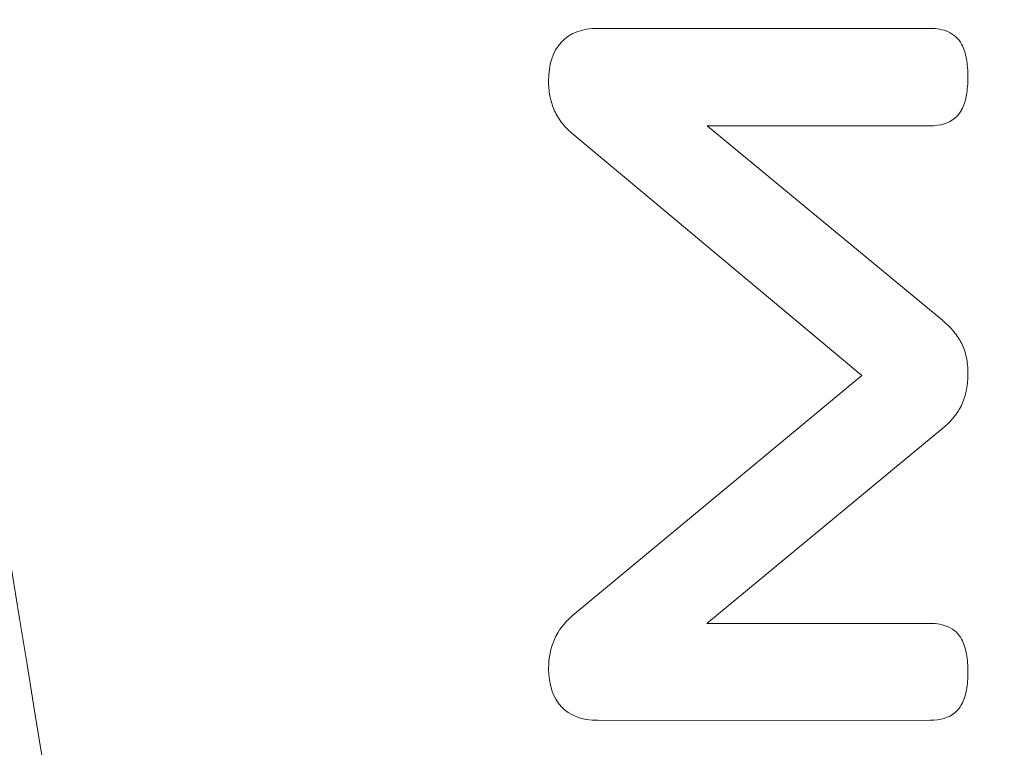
# Model space of a CAD drawing. Header units: inches. Extents: x -5.8 to 5.8, y -5.8 to 5.8.
# Tile 9 of 42: x -5.41 to -5.07, y -0.859 to -0.608. Entities that reach past the tile are written whole.
import ezdxf

# ---------------------------------------------------------------- set-up
doc = ezdxf.new("R2010")
doc.units = ezdxf.units.IN
doc.header["$MEASUREMENT"] = 0
doc.layers.add('VIEW_HATCHES', color=7, linetype='Continuous')

msp = doc.modelspace()

# ---------------------------------------------------------------- linework, layer by layer
at = {"layer": 'VIEW_HATCHES', "color": 4, "lineweight": 5}
for points in [[(-4.47718, 0.90654), (-4.47718, 0.90654), (-5.65767, 1.89029), (-5.65767, 1.89029), (-5.65767, 1.89029), (-5.71609, 1.93889), (-5.74992, 2.01092), (-5.74998, 2.08691), (-5.74998, 2.08691), (-5.75005, 2.16289), (-5.71601, 2.23529), (-5.65767, 2.28399), (-5.65767, 2.28399), (-5.65767, 2.28399), (-4.47717, 3.26774), (-4.47717, 3.26774), (-4.47717, 3.26774), (-4.47717, 3.26774), (-4.47717, 3.26774), (-4.47717, 3.26774), (-4.47717, 3.26774), (-4.471, 3.29833), (-4.16565, 4.85117), (-3.99717, 5.68682), (-3.99717, 5.68682), (-3.98978, 5.72355), (-3.95745, 5.74998), (-3.91998, 5.75), (-3.91998, 5.75), (-3.91998, 5.75), (-2.67093, 5.74999), (-2.67093, 5.74999), (-2.67093, 5.74999), (-2.63346, 5.75), (-2.60116, 5.72354), (-2.59374, 5.68681), (-2.59374, 5.68681), (-2.39022, 4.67732), (-2.11993, 3.29832), (-2.11376, 3.26772), (-2.11376, 3.26772), (-2.11376, 3.26772), (-2.11376, 3.26772), (-2.11376, 3.26772), (-2.11376, 3.26772), (-2.11376, 3.26772), (-0.93326, 2.28397), (-0.93326, 2.28397), (-0.93326, 2.28397), (-0.87484, 2.23537), (-0.84102, 2.16334), (-0.84096, 2.08735), (-0.84096, 2.08735), (-0.84089, 2.01136), (-0.87493, 1.93897), (-0.93327, 1.89026), (-0.93327, 1.89026), (-0.93327, 1.89026), (-2.11378, 0.90652), (-2.11378, 0.90652), (-2.11378, 0.90652), (-2.11378, 0.90652), (-2.11378, 0.90652), (-2.11378, 0.90652), (-2.11378, 0.90652), (-2.11994, 0.87593), (-2.43556, -0.72782), (-2.59377, -1.51256), (-2.59377, -1.51256), (-2.60116, -1.54929), (-2.63349, -1.57572), (-2.67096, -1.57573), (-2.67096, -1.57573), (-2.67096, -1.57573), (-3.92002, -1.57572), (-3.92002, -1.57572), (-3.92002, -1.57572), (-3.95748, -1.57574), (-3.98978, -1.54928), (-3.9972, -1.51255), (-3.9972, -1.51255), (-4.20072, -0.50306), (-4.47101, 0.87594), (-4.47718, 0.90654), (-4.47718, 0.90654), (-4.47718, 0.90654), (-4.47718, 0.90654), (-4.47718, 0.90654)], [(-4.84952, 0.33937), (-4.84952, 0.33937), (-4.59681, 0.02215), (-4.59681, 0.02215), (-4.59681, 0.02215), (-4.58138, 0.00648), (-4.57245, -0.01675), (-4.57244, -0.04125), (-4.57244, -0.04125), (-4.57242, -0.06575), (-4.58141, -0.0891), (-4.59681, -0.1048), (-4.59681, -0.1048), (-4.59681, -0.1048), (-4.84952, -0.42199), (-4.84952, -0.42199), (-4.84952, -0.42199), (-4.84952, -0.42199), (-4.84952, -0.42199), (-4.84952, -0.42199), (-4.84952, -0.42199), (-4.85115, -0.43186), (-4.93177, -0.93257), (-4.97626, -1.20202), (-4.97626, -1.20202), (-4.9782, -1.21386), (-4.98674, -1.22239), (-4.99663, -1.22239), (-4.99663, -1.22239), (-4.99663, -1.22239), (-5.32643, -1.22238), (-5.32643, -1.22238), (-5.32643, -1.22238), (-5.33633, -1.22238), (-5.34485, -1.21385), (-5.34681, -1.202), (-5.34681, -1.202), (-5.40056, -0.8765), (-5.47193, -0.43183), (-5.47356, -0.42197), (-5.47356, -0.42197), (-5.47356, -0.42197), (-5.47356, -0.42197), (-5.47356, -0.42197), (-5.47356, -0.42197), (-5.47356, -0.42197), (-5.72563, -0.10475), (-5.72563, -0.10475), (-5.72563, -0.10475), (-5.74105, -0.08908), (-5.74998, -0.06585), (-5.75, -0.04135), (-5.75, -0.04135), (-5.75002, -0.01685), (-5.74103, 0.0065), (-5.72563, 0.0222), (-5.72563, 0.0222), (-5.72563, 0.0222), (-5.47356, 0.33939), (-5.47356, 0.33939), (-5.47356, 0.33939), (-5.47356, 0.33939), (-5.47356, 0.33939), (-5.47356, 0.33939), (-5.47356, 0.33939), (-5.47193, 0.34926), (-5.38859, 0.86638), (-5.34682, 1.11942), (-5.34682, 1.11942), (-5.34487, 1.13126), (-5.33633, 1.13978), (-5.32644, 1.13979), (-5.32644, 1.13979), (-5.32644, 1.13979), (-4.99664, 1.13978), (-4.99664, 1.13978), (-4.99664, 1.13978), (-4.98675, 1.13978), (-4.97822, 1.13125), (-4.97626, 1.11941), (-4.97626, 1.11941), (-4.92252, 0.79389), (-4.85115, 0.34924), (-4.84952, 0.33937), (-4.84952, 0.33937), (-4.84952, 0.33937), (-4.84952, 0.33937), (-4.84952, 0.33937)]]:
    msp.add_open_spline(points, degree=3, knots=[0, 0, 0, 0, 0.045455, 0.045455, 0.045455, 0.045455, 0.090909, 0.090909, 0.090909, 0.090909, 0.136364, 0.136364, 0.136364, 0.136364, 0.181818, 0.181818, 0.181818, 0.181818, 0.227273, 0.227273, 0.227273, 0.227273, 0.272727, 0.272727, 0.272727, 0.272727, 0.318182, 0.318182, 0.318182, 0.318182, 0.363636, 0.363636, 0.363636, 0.363636, 0.409091, 0.409091, 0.409091, 0.409091, 0.454545, 0.454545, 0.454545, 0.454545, 0.5, 0.5, 0.5, 0.5, 0.545455, 0.545455, 0.545455, 0.545455, 0.590909, 0.590909, 0.590909, 0.590909, 0.636364, 0.636364, 0.636364, 0.636364, 0.681818, 0.681818, 0.681818, 0.681818, 0.727273, 0.727273, 0.727273, 0.727273, 0.772727, 0.772727, 0.772727, 0.772727, 0.818182, 0.818182, 0.818182, 0.818182, 0.863636, 0.863636, 0.863636, 0.863636, 0.909091, 0.909091, 0.909091, 0.909091, 0.954545, 0.954545, 0.954545, 0.954545, 1, 1, 1, 1], dxfattribs=at)
at = {"layer": 'VIEW_HATCHES', "color": 2, "lineweight": 5}
msp.add_open_spline([(-5.21935, -0.64717), (-5.2208, -0.64594), (-5.22203, -0.64467), (-5.22304, -0.64333), (-5.22304, -0.64333), (-5.22304, -0.64333), (-5.22304, -0.64332), (-5.22304, -0.64332), (-5.22304, -0.64332), (-5.22411, -0.64191), (-5.22497, -0.64043), (-5.22561, -0.63888), (-5.22561, -0.63888), (-5.22561, -0.63888), (-5.22562, -0.63886), (-5.22562, -0.63886), (-5.22562, -0.63886), (-5.22562, -0.63886), (-5.22563, -0.63884), (-5.22563, -0.63884), (-5.22563, -0.63884), (-5.22591, -0.63817), (-5.22617, -0.6374), (-5.22642, -0.63656), (-5.22642, -0.63656), (-5.22665, -0.63577), (-5.22683, -0.63497), (-5.22698, -0.63417), (-5.22698, -0.63417), (-5.22729, -0.6325), (-5.22744, -0.63082), (-5.22744, -0.62911), (-5.22744, -0.62911), (-5.22744, -0.62339), (-5.226, -0.61896), (-5.22312, -0.61583), (-5.22312, -0.61583), (-5.22016, -0.61261), (-5.21593, -0.611), (-5.21043, -0.611), (-5.21043, -0.611), (-5.21043, -0.611), (-5.21043, -0.61098), (-5.21043, -0.61098), (-5.21043, -0.61098), (-5.21043, -0.61098), (-5.09572, -0.61097), (-5.09572, -0.61097), (-5.09572, -0.61097), (-5.09332, -0.61097), (-5.09124, -0.61136), (-5.08949, -0.61215), (-5.08949, -0.61215), (-5.08741, -0.61308), (-5.08585, -0.61451), (-5.08483, -0.61643), (-5.08483, -0.61643), (-5.08407, -0.61787), (-5.08351, -0.61959), (-5.08315, -0.6216), (-5.08315, -0.6216), (-5.08281, -0.62347), (-5.08265, -0.62554), (-5.08265, -0.62779), (-5.08265, -0.62779), (-5.08265, -0.63004), (-5.08281, -0.6321), (-5.08315, -0.63397), (-5.08315, -0.63397), (-5.08351, -0.63597), (-5.08407, -0.63769), (-5.08482, -0.63911), (-5.08482, -0.63911), (-5.08482, -0.63911), (-5.08483, -0.63917), (-5.08483, -0.63917), (-5.08483, -0.63917), (-5.08511, -0.63968), (-5.08544, -0.64018), (-5.08585, -0.64068), (-5.08585, -0.64068), (-5.08624, -0.64116), (-5.08666, -0.64159), (-5.08711, -0.64196), (-5.08711, -0.64196), (-5.08922, -0.64372), (-5.09209, -0.64461), (-5.09571, -0.64461), (-5.09571, -0.64461), (-5.09571, -0.64461), (-5.17273, -0.64461), (-5.17273, -0.64461), (-5.17273, -0.64461), (-5.17273, -0.64461), (-5.09131, -0.71186), (-5.09131, -0.71186), (-5.09131, -0.71186), (-5.09131, -0.71186), (-5.09128, -0.71189), (-5.09128, -0.71189), (-5.09128, -0.71189), (-5.08982, -0.71313), (-5.08856, -0.71439), (-5.08751, -0.71566), (-5.08751, -0.71566), (-5.08639, -0.717), (-5.08548, -0.71839), (-5.08477, -0.7198), (-5.08477, -0.7198), (-5.08477, -0.7198), (-5.08479, -0.71981), (-5.08479, -0.71981), (-5.08479, -0.71981), (-5.08406, -0.72127), (-5.08351, -0.72287), (-5.08316, -0.7246), (-5.08316, -0.7246), (-5.08281, -0.7263), (-5.08264, -0.72809), (-5.08264, -0.72995), (-5.08264, -0.72995), (-5.08264, -0.73197), (-5.0828, -0.73389), (-5.08314, -0.7357), (-5.08314, -0.7357), (-5.08349, -0.73759), (-5.08402, -0.73929), (-5.08472, -0.74082), (-5.08472, -0.74082), (-5.08543, -0.74235), (-5.08635, -0.74382), (-5.08749, -0.74521), (-5.08749, -0.74521), (-5.08856, -0.74652), (-5.08984, -0.74777), (-5.09131, -0.74896), (-5.09131, -0.74896), (-5.09131, -0.74896), (-5.09131, -0.74897), (-5.09131, -0.74897), (-5.09131, -0.74897), (-5.09131, -0.74897), (-5.17274, -0.81642), (-5.17274, -0.81642), (-5.17274, -0.81642), (-5.17274, -0.81642), (-5.0957, -0.81641), (-5.0957, -0.81641), (-5.0957, -0.81641), (-5.0933, -0.81641), (-5.09123, -0.81681), (-5.08947, -0.81759), (-5.08947, -0.81759), (-5.08739, -0.81852), (-5.08583, -0.81995), (-5.08481, -0.82188), (-5.08481, -0.82188), (-5.08406, -0.82331), (-5.0835, -0.82504), (-5.08313, -0.82705), (-5.08313, -0.82705), (-5.0828, -0.82892), (-5.08263, -0.83098), (-5.08263, -0.83323), (-5.08263, -0.83323), (-5.08263, -0.83544), (-5.0828, -0.83746), (-5.08313, -0.83929), (-5.08313, -0.83929), (-5.08349, -0.84125), (-5.08405, -0.84294), (-5.0848, -0.84437), (-5.0848, -0.84437), (-5.0848, -0.84437), (-5.08482, -0.84442), (-5.08482, -0.84442), (-5.08482, -0.84442), (-5.08509, -0.84493), (-5.08543, -0.84544), (-5.08583, -0.84593), (-5.08583, -0.84593), (-5.08622, -0.84641), (-5.08664, -0.84684), (-5.08709, -0.84722), (-5.08709, -0.84722), (-5.0892, -0.84898), (-5.09207, -0.84986), (-5.0957, -0.84986), (-5.0957, -0.84986), (-5.0957, -0.84986), (-5.21042, -0.84987), (-5.21042, -0.84987), (-5.21042, -0.84987), (-5.21042, -0.84987), (-5.21042, -0.84986), (-5.21042, -0.84986), (-5.21042, -0.84986), (-5.2159, -0.84986), (-5.22013, -0.84827), (-5.22309, -0.84509), (-5.22309, -0.84509), (-5.22598, -0.84199), (-5.22742, -0.8376), (-5.22743, -0.83193), (-5.22743, -0.83193), (-5.22743, -0.82828), (-5.22676, -0.82494), (-5.22542, -0.82192), (-5.22542, -0.82192), (-5.22407, -0.81887), (-5.22205, -0.81619), (-5.21937, -0.81389), (-5.21937, -0.81389), (-5.21937, -0.81389), (-5.21931, -0.81384), (-5.21931, -0.81384), (-5.21931, -0.81384), (-5.21931, -0.81384), (-5.11922, -0.73087), (-5.11922, -0.73087), (-5.11922, -0.73087), (-5.11922, -0.73087), (-5.21935, -0.64718), (-5.21935, -0.64718), (-5.21935, -0.64718), (-5.21935, -0.64718), (-5.21935, -0.64717), (-5.21935, -0.64717)], degree=3, knots=[0, 0, 0, 0, 0.017544, 0.017544, 0.017544, 0.017544, 0.035088, 0.035088, 0.035088, 0.035088, 0.052632, 0.052632, 0.052632, 0.052632, 0.070175, 0.070175, 0.070175, 0.070175, 0.087719, 0.087719, 0.087719, 0.087719, 0.105263, 0.105263, 0.105263, 0.105263, 0.122807, 0.122807, 0.122807, 0.122807, 0.140351, 0.140351, 0.140351, 0.140351, 0.157895, 0.157895, 0.157895, 0.157895, 0.175439, 0.175439, 0.175439, 0.175439, 0.192982, 0.192982, 0.192982, 0.192982, 0.210526, 0.210526, 0.210526, 0.210526, 0.22807, 0.22807, 0.22807, 0.22807, 0.245614, 0.245614, 0.245614, 0.245614, 0.263158, 0.263158, 0.263158, 0.263158, 0.280702, 0.280702, 0.280702, 0.280702, 0.298246, 0.298246, 0.298246, 0.298246, 0.315789, 0.315789, 0.315789, 0.315789, 0.333333, 0.333333, 0.333333, 0.333333, 0.350877, 0.350877, 0.350877, 0.350877, 0.368421, 0.368421, 0.368421, 0.368421, 0.385965, 0.385965, 0.385965, 0.385965, 0.403509, 0.403509, 0.403509, 0.403509, 0.421053, 0.421053, 0.421053, 0.421053, 0.438596, 0.438596, 0.438596, 0.438596, 0.45614, 0.45614, 0.45614, 0.45614, 0.473684, 0.473684, 0.473684, 0.473684, 0.491228, 0.491228, 0.491228, 0.491228, 0.508772, 0.508772, 0.508772, 0.508772, 0.526316, 0.526316, 0.526316, 0.526316, 0.54386, 0.54386, 0.54386, 0.54386, 0.561404, 0.561404, 0.561404, 0.561404, 0.578947, 0.578947, 0.578947, 0.578947, 0.596491, 0.596491, 0.596491, 0.596491, 0.614035, 0.614035, 0.614035, 0.614035, 0.631579, 0.631579, 0.631579, 0.631579, 0.649123, 0.649123, 0.649123, 0.649123, 0.666667, 0.666667, 0.666667, 0.666667, 0.684211, 0.684211, 0.684211, 0.684211, 0.701754, 0.701754, 0.701754, 0.701754, 0.719298, 0.719298, 0.719298, 0.719298, 0.736842, 0.736842, 0.736842, 0.736842, 0.754386, 0.754386, 0.754386, 0.754386, 0.77193, 0.77193, 0.77193, 0.77193, 0.789474, 0.789474, 0.789474, 0.789474, 0.807018, 0.807018, 0.807018, 0.807018, 0.824561, 0.824561, 0.824561, 0.824561, 0.842105, 0.842105, 0.842105, 0.842105, 0.859649, 0.859649, 0.859649, 0.859649, 0.877193, 0.877193, 0.877193, 0.877193, 0.894737, 0.894737, 0.894737, 0.894737, 0.912281, 0.912281, 0.912281, 0.912281, 0.929825, 0.929825, 0.929825, 0.929825, 0.947368, 0.947368, 0.947368, 0.947368, 0.964912, 0.964912, 0.964912, 0.964912, 0.982456, 0.982456, 0.982456, 0.982456, 1, 1, 1, 1], dxfattribs=at)

doc.saveas('drawing.dxf')
